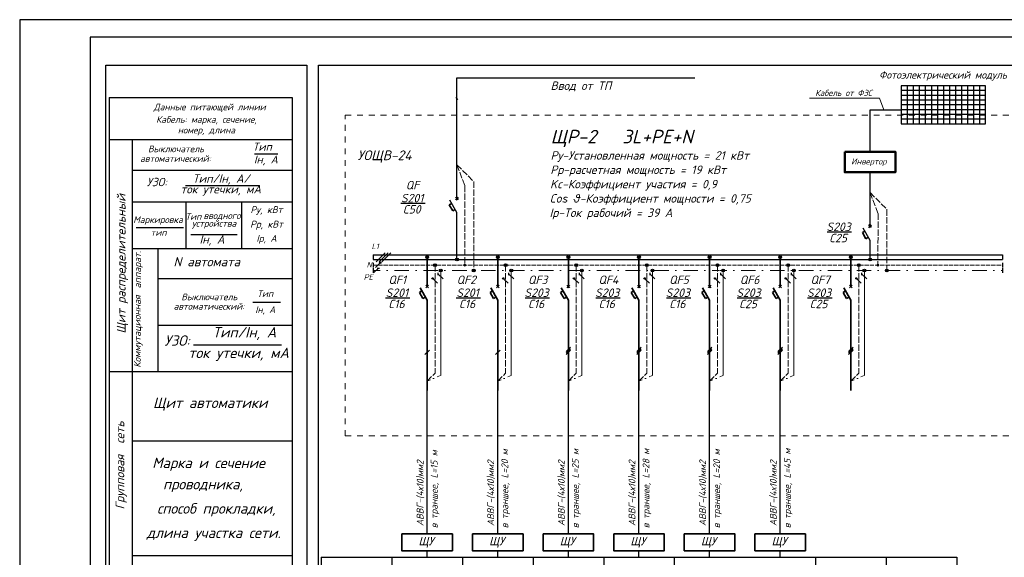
# Model space of a CAD drawing. Header units: metres. Extents: x 703615 to 712205, y 4306166 to 4311183.
# Tile 99 of 256: x 708183 to 708463, y 4306779 to 4306932. Entities that reach past the tile are written whole.
import ezdxf
from ezdxf.enums import TextEntityAlignment as Align

# ---------------------------------------------------------------- set-up
doc = ezdxf.new("R2010")
doc.units = ezdxf.units.M
doc.header["$LTSCALE"] = 0.5
for name, pattern in [('_______A_', [66.666667, 33.333333, -33.333333]), ('ACAD_ISO02W100', [15, 12, -3]), ('штрихпунктир', [800, 200, -200, 0, -200, 200, 0])]:
    doc.linetypes.add(name, pattern=pattern)
for name, color, linetype, lineweight in [('E_Diagram_a-a-a', 7, 'Continuous', 25), ('E_Diagram_a-a-a @ 1', 7, 'Continuous', 25), ('E_Diagram_b-b-b', 7, 'Continuous', 25)]:
    doc.layers.add(name, color=color, linetype=linetype, lineweight=lineweight)
doc.layers.add('Рамка', color=7, linetype='Continuous')
doc.styles.add('AUDIT_D_200324105431-2', font='isocpeui.ttf')
doc.styles.add('ISOCPEUR_I_2', font='isocpeui.ttf', dxfattribs={"height": 2.5})
doc.styles.add('X_ISO', font='isocpeui.ttf')
doc.styles.add('шод', font='isocpeui.ttf', dxfattribs={"height": 200})
doc.styles.add('ЭОМ схема', font='isocpeui.ttf')

# ---------------------------------------------------------------- blocks, each defined once
blk = doc.blocks.new('земля PE')
for p, q in [((-85, 45), (-85, 125)), ((85, -85), (-85, 85))]:
    blk.add_line(p, q)
blk = doc.blocks.new('нуль N')
blk.add_hatch(color=256).paths.add_polyline_path([(-110, 85, 1), (-60, 85, 1)])
blk.add_line((85, -85), (-85, 85))
blk.add_circle((-85, 85), 25)

msp = doc.modelspace()

# ---------------------------------------------------------------- hatches: boundary and pattern name
at = {"layer": 'E_Diagram_a-a-a', "lineweight": 9, "ltscale": 0.01}
for points in [[(708307.76, 4306863.94, 1), (708306.96, 4306863.94, 1)], [(708425.04, 4306863.94, 1), (708424.24, 4306863.94, 1)], [(708309.98, 4306862.33, 1), (708309.18, 4306862.33, 1)], [(708427.26, 4306862.33, 1), (708426.46, 4306862.33, 1)]]:
    msp.add_hatch(color=0, dxfattribs=at).paths.add_polyline_path(points)
at = {"layer": 'E_Diagram_a-a-a'}
msp.add_hatch(color=0, dxfattribs=at).paths.add_polyline_path([(708285.55, 4306863.21, 1), (708285.55, 4306862.81, 1)])
at = {"layer": 'E_Diagram_b-b-b', "lineweight": 9}
for points in [[(708299.28, 4306864.58, 1), (708298.48, 4306864.58, 1)], [(708319.33, 4306864.58, 1), (708318.53, 4306864.58, 1)], [(708339.38, 4306864.58, 1), (708338.57, 4306864.58, 1)], [(708359.42, 4306864.58, 1), (708358.62, 4306864.58, 1)], [(708379.47, 4306864.58, 1), (708378.67, 4306864.58, 1)], [(708399.52, 4306864.58, 1), (708398.72, 4306864.58, 1)], [(708419.57, 4306864.58, 1), (708418.76, 4306864.58, 1)], [(708301.53, 4306862.33, 1), (708300.72, 4306862.33, 1)], [(708321.57, 4306862.33, 1), (708320.77, 4306862.33, 1)], [(708341.62, 4306862.33, 1), (708340.82, 4306862.33, 1)], [(708361.67, 4306862.33, 1), (708360.87, 4306862.33, 1)], [(708381.72, 4306862.33, 1), (708380.91, 4306862.33, 1)], [(708401.76, 4306862.33, 1), (708400.96, 4306862.33, 1)], [(708421.81, 4306862.33, 1), (708421.01, 4306862.33, 1)], [(708303.13, 4306860.79, 1), (708302.33, 4306860.79, 1)], [(708312.52, 4306860.8, 1), (708311.71, 4306860.8, 1)], [(708323.18, 4306860.79, 1), (708322.38, 4306860.79, 1)], [(708343.23, 4306860.79, 1), (708342.42, 4306860.79, 1)], [(708363.27, 4306860.79, 1), (708362.47, 4306860.79, 1)], [(708383.32, 4306860.79, 1), (708382.52, 4306860.79, 1)], [(708403.37, 4306860.79, 1), (708402.57, 4306860.79, 1)], [(708423.42, 4306860.79, 1), (708422.61, 4306860.79, 1)], [(708429.8, 4306860.8, 1), (708429, 4306860.8, 1)]]:
    msp.add_hatch(color=0, dxfattribs=at).paths.add_polyline_path(points)

# ---------------------------------------------------------------- linework, layer by layer
msp.add_line((708457.4, 4306913.24, 321.54), (708433.48, 4306913.24, 321.54))
at = {"color": 5}
for p, q in [((708457.4, 4306911.89, 321.54), (708433.48, 4306911.89, 321.54)), ((708435.19, 4306913.24, 321.54), (708435.19, 4306902.42, 321.54)), ((708436.9, 4306913.24, 321.54), (708436.9, 4306902.42, 321.54)), ((708438.6, 4306913.24, 321.54), (708438.6, 4306902.42, 321.54)), ((708440.31, 4306913.24, 321.54), (708440.31, 4306902.42, 321.54)), ((708442.02, 4306913.24, 321.54), (708442.02, 4306902.42, 321.54)), ((708443.73, 4306913.24, 321.54), (708443.73, 4306902.42, 321.54)), ((708445.44, 4306913.24, 321.54), (708445.44, 4306902.42, 321.54)), ((708447.15, 4306913.24, 321.54), (708447.15, 4306902.42, 321.54)), ((708448.86, 4306913.24, 321.54), (708448.86, 4306902.42, 321.54)), ((708450.57, 4306913.24, 321.54), (708450.57, 4306902.42, 321.54)), ((708452.28, 4306913.24, 321.54), (708452.28, 4306902.42, 321.54)), ((708453.99, 4306913.24, 321.54), (708453.99, 4306902.42, 321.54)), ((708455.69, 4306913.24, 321.54), (708455.69, 4306902.42, 321.54)), ((708457.4, 4306910.54, 321.54), (708433.48, 4306910.54, 321.54)), ((708457.4, 4306909.19, 321.54), (708433.48, 4306909.19, 321.54)), ((708457.4, 4306907.83, 321.54), (708433.48, 4306907.83, 321.54)), ((708457.4, 4306906.48, 321.54), (708433.48, 4306906.48, 321.54)), ((708457.4, 4306905.13, 321.54), (708433.48, 4306905.13, 321.54)), ((708457.4, 4306903.78, 321.54), (708433.48, 4306903.78, 321.54))]:
    msp.add_line(p, q, dxfattribs=at)
at = {"elevation": 321.54}
msp.add_lwpolyline([(708457.4, 4306913.24), (708433.48, 4306913.24), (708433.48, 4306902.42), (708457.4, 4306902.42)], close=True, dxfattribs=at)
at = {"color": 0, "lineweight": 50, "elevation": 321.54}
msp.add_lwpolyline([(708417.45, 4306894.53), (708431.82, 4306894.53), (708431.82, 4306888.71), (708417.45, 4306888.71)], close=True, dxfattribs=at)
at = {"color": 0, "linetype": 'ByBlock', "lineweight": 35, "elevation": 321.54}
for points in [[(708291.7, 4306786), (708306.06, 4306786), (708306.06, 4306781.22), (708291.7, 4306781.22)], [(708311.75, 4306786), (708326.1, 4306786), (708326.1, 4306781.22), (708311.75, 4306781.22)], [(708331.8, 4306786), (708346.15, 4306786), (708346.15, 4306781.22), (708331.8, 4306781.22)], [(708351.85, 4306786), (708366.2, 4306786), (708366.2, 4306781.22), (708351.85, 4306781.22)], [(708371.89, 4306786), (708386.25, 4306786), (708386.25, 4306781.22), (708371.89, 4306781.22)], [(708391.94, 4306786), (708406.29, 4306786), (708406.29, 4306781.22), (708391.94, 4306781.22)]]:
    msp.add_lwpolyline(points, close=True, dxfattribs=at)
at = {"layer": 'Defpoints', "color": 0, "ltscale": 0.01}
for p, q in [((708207.65, 4306919.15, 321.54), (708264.71, 4306919.15, 321.54)), ((708207.65, 4306724.99, 321.54), (708207.65, 4306919.15, 321.54)), ((708264.71, 4306919.15, 321.54), (708264.71, 4306724.99, 321.54)), ((708268.02, 4306726.03, 321.54), (708268.02, 4306919.15, 321.54))]:
    msp.add_line(p, q, dxfattribs=at)
at = {"layer": 'Defpoints', "color": 0, "linetype": 'Continuous', "lineweight": 9}
msp.add_line((708268.02, 4306919.15, 321.54), (708268.02, 4306726.03, 321.54), dxfattribs=at)
at = {"layer": 'Defpoints', "color": 7, "ltscale": 0.01}
msp.add_line((708268.02, 4306919.15, 321.54), (708487.26, 4306919.15, 321.54), dxfattribs=at)
at = {"layer": 'E_Diagram_a-a-a', "color": 0, "lineweight": 30, "ltscale": 0.01}
for p, q in [((708307.35, 4306881.28, 321.54), (708307.36, 4306915.57, 321.54)), ((708424.64, 4306894.53, 321.54), (708424.64, 4306906.47, 321.54)), ((708424.63, 4306873.39, 321.54), (708424.64, 4306888.71, 321.54)), ((708307.35, 4306877.26, 321.54), (708305.35, 4306880.74, 321.54)), ((708307.36, 4306863.94, 321.54), (708307.35, 4306877.26, 321.54)), ((708424.63, 4306869.37, 321.54), (708422.63, 4306872.84, 321.54)), ((708424.64, 4306863.94, 321.54), (708424.63, 4306869.37, 321.54)), ((708298.88, 4306786, 321.54), (708298.88, 4306829.22, 321.54)), ((708318.93, 4306786, 321.54), (708318.93, 4306829.22, 321.54)), ((708338.98, 4306786, 321.54), (708338.98, 4306829.22, 321.54)), ((708359.02, 4306786, 321.54), (708359.02, 4306829.22, 321.54)), ((708379.07, 4306786, 321.54), (708379.07, 4306829.22, 321.54)), ((708399.12, 4306786, 321.54), (708399.12, 4306829.22, 321.54)), ((708298.88, 4306779.35, 321.54), (708298.88, 4306781.22, 321.54)), ((708318.93, 4306779.35, 321.54), (708318.93, 4306781.22, 321.54)), ((708338.98, 4306779.35, 321.54), (708338.98, 4306781.22, 321.54)), ((708359.02, 4306779.35, 321.54), (708359.02, 4306781.22, 321.54)), ((708379.07, 4306779.35, 321.54), (708379.07, 4306781.22, 321.54)), ((708399.12, 4306779.35, 321.54), (708399.12, 4306781.22, 321.54))]:
    msp.add_line(p, q, dxfattribs=at)
at = {"layer": 'E_Diagram_a-a-a', "color": 0, "linetype": 'ByBlock', "lineweight": 30, "ltscale": 0.01}
msp.add_line((708307.36, 4306915.57, 321.54), (708374.92, 4306915.57, 321.54), dxfattribs=at)
at = {"layer": 'E_Diagram_a-a-a', "color": 0, "ltscale": 0.01}
for p, q in [((708208.66, 4306909.98, 321.54), (708208.66, 4306725.57, 321.54)), ((708208.66, 4306909.98, 321.54), (708260.59, 4306909.98, 321.54)), ((708260.59, 4306909.98, 321.54), (708260.59, 4306725.57, 321.54)), ((708208.66, 4306898.03, 321.54), (708260.59, 4306898.03, 321.54)), ((708215.26, 4306725.57, 321.54), (708215.26, 4306898.03, 321.54)), ((708249.91, 4306893.97, 321.54), (708256.51, 4306893.97, 321.54)), ((708215.26, 4306889.26, 321.54), (708260.59, 4306889.26, 321.54)), ((708230.28, 4306884.97, 321.54), (708251.07, 4306884.97, 321.54)), ((708215.26, 4306880.28, 321.54), (708260.59, 4306880.28, 321.54)), ((708230.44, 4306867.08, 321.54), (708230.44, 4306880.28, 321.54)), ((708246.28, 4306867.08, 321.54), (708246.28, 4306880.28, 321.54)), ((708298.34, 4306879.84, 321.54), (708291.39, 4306879.84, 321.54)), ((708216.3, 4306873.02, 321.54), (708229.76, 4306873.02, 321.54)), ((708231.76, 4306871.04, 321.54), (708244.96, 4306871.04, 321.54)), ((708419.38, 4306871.7, 321.54), (708412.43, 4306871.7, 321.54)), ((708215.26, 4306867.08, 321.54), (708260.59, 4306867.08, 321.54)), ((708222.52, 4306832.1, 321.54), (708222.52, 4306867.08, 321.54)), ((708283.53, 4306865.22, 321.54), (708283.53, 4306863.94, 321.54)), ((708286.99, 4306865.86, 321.54), (708284.42, 4306863.3, 321.54)), ((708287.81, 4306865.86, 321.54), (708285.24, 4306863.3, 321.54)), ((708288.62, 4306865.86, 321.54), (708286.05, 4306863.3, 321.54)), ((708462.25, 4306865.22, 321.54), (708462.25, 4306863.94, 321.54)), ((708283.53, 4306862.98, 321.54), (708283.53, 4306861.69, 321.54)), ((708462.25, 4306862.98, 321.54), (708462.25, 4306861.69, 321.54)), ((708283.53, 4306861.44, 321.54), (708283.53, 4306860.16, 321.54)), ((708462.25, 4306861.44, 321.54), (708462.25, 4306860.16, 321.54)), ((708222.52, 4306858.5, 321.54), (708260.59, 4306858.5, 321.54)), ((708249.36, 4306851.83, 321.54), (708257.28, 4306851.83, 321.54)), ((708294.01, 4306852.97, 321.54), (708287.06, 4306852.97, 321.54)), ((708314.06, 4306852.97, 321.54), (708307.11, 4306852.97, 321.54)), ((708333.65, 4306852.97, 321.54), (708326.7, 4306852.97, 321.54)), ((708353.7, 4306852.97, 321.54), (708346.75, 4306852.97, 321.54)), ((708373.75, 4306852.97, 321.54), (708366.8, 4306852.97, 321.54)), ((708393.79, 4306852.97, 321.54), (708386.85, 4306852.97, 321.54)), ((708413.84, 4306852.97, 321.54), (708406.89, 4306852.97, 321.54)), ((708222.52, 4306845.3, 321.54), (708260.59, 4306845.3, 321.54)), ((708232.59, 4306839.69, 321.54), (708257.54, 4306839.69, 321.54)), ((708208.66, 4306832.1, 321.54), (708260.59, 4306832.1, 321.54)), ((708215.26, 4306812.46, 321.54), (708260.59, 4306812.46, 321.54)), ((708215.26, 4306779.85, 321.54), (708260.59, 4306779.85, 321.54)), ((708268.81, 4306779.35, 321.54), (708268.81, 4306726.59, 321.54)), ((708288.86, 4306779.35, 321.54), (708288.86, 4306726.59, 321.54)), ((708308.9, 4306779.35, 321.54), (708308.9, 4306737.01, 321.54)), ((708328.95, 4306779.35, 321.54), (708328.95, 4306737.01, 321.54)), ((708349, 4306779.35, 321.54), (708349, 4306737.01, 321.54)), ((708369.05, 4306779.35, 321.54), (708369.05, 4306737.01, 321.54)), ((708409.14, 4306779.35, 321.54), (708409.14, 4306726.59, 321.54)), ((708429.19, 4306779.35, 321.54), (708429.19, 4306726.59, 321.54)), ((708449.24, 4306779.35, 321.54), (708449.24, 4306726.59, 321.54))]:
    msp.add_line(p, q, dxfattribs=at)
at = {"layer": 'E_Diagram_a-a-a', "color": 0, "lineweight": 9, "ltscale": 0.01}
for p, q in [((708307.64, 4306909.33, 321.54), (708307.07, 4306909.94, 321.54)), ((708427.27, 4306909.72, 321.54), (708407.42, 4306909.72, 321.54)), ((708427.27, 4306909.72, 321.54), (708428.56, 4306906.47, 321.54))]:
    msp.add_line(p, q, dxfattribs=at)
at = {"layer": 'E_Diagram_a-a-a', "lineweight": 30, "ltscale": 0.01}
msp.add_line((708424.64, 4306906.47, 321.54), (708433.48, 4306906.48, 321.54), dxfattribs=at)
at = {"layer": 'E_Diagram_a-a-a', "color": 0, "linetype": '_______A_', "lineweight": 15, "ltscale": 0.1}
for p, q in [((708275.66, 4306813.82, 321.54), (708275.66, 4306904.96, 321.54)), ((708275.66, 4306904.96, 321.54), (708471.21, 4306904.96, 321.54)), ((708275.66, 4306813.82, 321.54), (708471.21, 4306813.81, 321.54))]:
    msp.add_line(p, q, dxfattribs=at)
at = {"layer": 'E_Diagram_a-a-a', "color": 0, "linetype": 'ACAD_ISO02W100', "lineweight": 9, "ltscale": 0.3}
for p, q in [((708307.35, 4306890.84, 321.54), (708309.6, 4306884.88, 321.54)), ((708307.35, 4306890.84, 321.54), (708312.12, 4306886.07, 321.54)), ((708309.6, 4306884.88, 321.54), (708309.59, 4306862.33, 321.54)), ((708312.12, 4306886.07, 321.54), (708312.11, 4306860.8, 321.54)), ((708424.63, 4306882.95, 321.54), (708426.88, 4306876.98, 321.54)), ((708424.63, 4306882.95, 321.54), (708429.41, 4306878.17, 321.54)), ((708426.88, 4306876.99, 321.54), (708426.87, 4306862.33, 321.54)), ((708429.4, 4306878.18, 321.54), (708429.4, 4306860.8, 321.54))]:
    msp.add_line(p, q, dxfattribs=at)
at = {"layer": 'E_Diagram_a-a-a', "color": 0, "lineweight": 40, "ltscale": 0.01}
for p, q in [((708306.99, 4306880.92, 321.54), (708307.71, 4306881.65, 321.54)), ((708307.71, 4306880.92, 321.54), (708306.99, 4306881.65, 321.54)), ((708424.27, 4306873.02, 321.54), (708425, 4306873.75, 321.54)), ((708425, 4306873.02, 321.54), (708424.27, 4306873.75, 321.54))]:
    msp.add_line(p, q, dxfattribs=at)
at = {"layer": 'E_Diagram_a-a-a', "color": 0, "ltscale": 0.02}
for p, q in [((708283.53, 4306865.22, 321.54), (708462.25, 4306865.22, 321.54)), ((708283.53, 4306863.94, 321.54), (708462.25, 4306863.94, 321.54))]:
    msp.add_line(p, q, dxfattribs=at)
at = {"layer": 'E_Diagram_a-a-a', "color": 0, "linetype": 'ACAD_ISO02W100', "lineweight": 9, "ltscale": 0.2}
msp.add_line((708283.53, 4306862.33, 321.54), (708462.25, 4306862.33, 321.54), dxfattribs=at)
at = {"layer": 'E_Diagram_a-a-a', "color": 0}
for p, q in [((708284.19, 4306861.65, 321.54), (708285.55, 4306863.01, 321.54)), ((708283.7, 4306860.12, 321.54), (708285.06, 4306861.48, 321.54)), ((708284.74, 4306861.48, 321.54), (708285.38, 4306861.48, 321.54))]:
    msp.add_line(p, q, dxfattribs=at)
at = {"layer": 'E_Diagram_a-a-a', "color": 0, "linetype": 'штрихпунктир', "lineweight": 9, "ltscale": 0.02}
msp.add_line((708283.53, 4306860.8, 321.54), (708462.25, 4306860.8, 321.54), dxfattribs=at)
at = {"layer": 'E_Diagram_a-a-a', "color": 7, "ltscale": 0.01}
msp.add_line((708268.81, 4306779.35, 321.54), (708449.24, 4306779.35, 321.54), dxfattribs=at)
at = {"layer": 'E_Diagram_a-a-a', "color": 0, "lineweight": 30, "ltscale": 0.01}
for centre in [(708307.36, 4306863.94, 321.54), (708424.64, 4306863.94, 321.54)]:
    msp.add_circle(centre, 0.401, dxfattribs=at)
at = {"layer": 'E_Diagram_a-a-a', "color": 0}
msp.add_circle((708285.55, 4306863.01, 321.54), 0.201, dxfattribs=at)
at = {"layer": 'E_Diagram_b-b-b', "color": 0, "lineweight": 35}
for p, q in [((708305.15, 4306879.47, 321.54), (708305.85, 4306879.87, 321.54)), ((708305.15, 4306879.47, 321.54), (708306.15, 4306877.73, 321.54)), ((708306.15, 4306877.73, 321.54), (708306.85, 4306878.13, 321.54)), ((708422.44, 4306871.57, 321.54), (708423.13, 4306871.97, 321.54)), ((708422.44, 4306871.57, 321.54), (708423.44, 4306869.83, 321.54)), ((708423.44, 4306869.83, 321.54), (708424.13, 4306870.23, 321.54)), ((708298.88, 4306856.26, 321.54), (708298.88, 4306864.58, 321.54)), ((708318.93, 4306856.26, 321.54), (708318.93, 4306864.58, 321.54)), ((708338.98, 4306856.26, 321.54), (708338.98, 4306864.58, 321.54)), ((708359.02, 4306856.26, 321.54), (708359.02, 4306864.58, 321.54)), ((708379.07, 4306856.26, 321.54), (708379.07, 4306864.58, 321.54)), ((708399.12, 4306856.26, 321.54), (708399.12, 4306864.58, 321.54)), ((708419.17, 4306856.26, 321.54), (708419.17, 4306864.58, 321.54)), ((708298.52, 4306855.9, 321.54), (708299.24, 4306856.62, 321.54)), ((708299.24, 4306855.9, 321.54), (708298.52, 4306856.62, 321.54)), ((708318.57, 4306855.9, 321.54), (708319.29, 4306856.62, 321.54)), ((708319.29, 4306855.9, 321.54), (708318.57, 4306856.62, 321.54)), ((708338.61, 4306855.9, 321.54), (708339.34, 4306856.62, 321.54)), ((708339.34, 4306855.9, 321.54), (708338.61, 4306856.62, 321.54)), ((708358.66, 4306855.9, 321.54), (708359.39, 4306856.62, 321.54)), ((708359.39, 4306855.9, 321.54), (708358.66, 4306856.62, 321.54)), ((708378.71, 4306855.9, 321.54), (708379.43, 4306856.62, 321.54)), ((708379.43, 4306855.9, 321.54), (708378.71, 4306856.62, 321.54)), ((708398.76, 4306855.9, 321.54), (708399.48, 4306856.62, 321.54)), ((708399.48, 4306855.9, 321.54), (708398.76, 4306856.62, 321.54)), ((708418.8, 4306855.9, 321.54), (708419.53, 4306856.62, 321.54)), ((708419.53, 4306855.9, 321.54), (708418.8, 4306856.62, 321.54)), ((708296.68, 4306854.6, 321.54), (708297.38, 4306855, 321.54)), ((708296.68, 4306854.6, 321.54), (708297.69, 4306852.86, 321.54)), ((708298.88, 4306852.39, 321.54), (708296.88, 4306855.86, 321.54)), ((708297.69, 4306852.86, 321.54), (708298.38, 4306853.26, 321.54)), ((708316.73, 4306854.6, 321.54), (708317.42, 4306855, 321.54)), ((708316.73, 4306854.6, 321.54), (708317.73, 4306852.86, 321.54)), ((708318.93, 4306852.39, 321.54), (708316.92, 4306855.86, 321.54)), ((708317.73, 4306852.86, 321.54), (708318.43, 4306853.26, 321.54)), ((708336.78, 4306854.6, 321.54), (708337.47, 4306855, 321.54)), ((708336.78, 4306854.6, 321.54), (708337.78, 4306852.86, 321.54)), ((708338.98, 4306852.39, 321.54), (708336.97, 4306855.86, 321.54)), ((708337.78, 4306852.86, 321.54), (708338.47, 4306853.26, 321.54)), ((708356.83, 4306854.6, 321.54), (708357.52, 4306855, 321.54)), ((708356.83, 4306854.6, 321.54), (708357.83, 4306852.86, 321.54)), ((708359.02, 4306852.39, 321.54), (708357.02, 4306855.86, 321.54)), ((708357.83, 4306852.86, 321.54), (708358.52, 4306853.26, 321.54)), ((708376.87, 4306854.6, 321.54), (708377.57, 4306855, 321.54)), ((708376.87, 4306854.6, 321.54), (708377.88, 4306852.86, 321.54)), ((708379.07, 4306852.39, 321.54), (708377.07, 4306855.86, 321.54)), ((708377.88, 4306852.86, 321.54), (708378.57, 4306853.26, 321.54)), ((708396.92, 4306854.6, 321.54), (708397.61, 4306855, 321.54)), ((708396.92, 4306854.6, 321.54), (708397.92, 4306852.86, 321.54)), ((708399.12, 4306852.39, 321.54), (708397.11, 4306855.86, 321.54)), ((708397.92, 4306852.86, 321.54), (708398.62, 4306853.26, 321.54)), ((708416.97, 4306854.6, 321.54), (708417.66, 4306855, 321.54)), ((708416.97, 4306854.6, 321.54), (708417.97, 4306852.86, 321.54)), ((708419.17, 4306852.39, 321.54), (708417.16, 4306855.86, 321.54)), ((708417.97, 4306852.86, 321.54), (708418.66, 4306853.26, 321.54)), ((708298.88, 4306826.77, 321.54), (708298.88, 4306852.39, 321.54)), ((708318.93, 4306826.77, 321.54), (708318.93, 4306852.39, 321.54)), ((708338.98, 4306826.77, 321.54), (708338.98, 4306852.39, 321.54)), ((708359.02, 4306826.77, 321.54), (708359.02, 4306852.39, 321.54)), ((708379.07, 4306826.77, 321.54), (708379.07, 4306852.39, 321.54)), ((708399.12, 4306826.77, 321.54), (708399.12, 4306852.39, 321.54)), ((708419.17, 4306826.77, 321.54), (708419.17, 4306852.39, 321.54))]:
    msp.add_line(p, q, dxfattribs=at)
at = {"layer": 'E_Diagram_b-b-b', "color": 0, "linetype": 'ACAD_ISO02W100', "lineweight": 9, "ltscale": 0.3}
for p, q in [((708301.13, 4306862.33, 321.54), (708301.13, 4306831.64, 321.54)), ((708321.17, 4306862.33, 321.54), (708321.17, 4306831.64, 321.54)), ((708341.22, 4306862.33, 321.54), (708341.22, 4306831.64, 321.54)), ((708361.27, 4306862.33, 321.54), (708361.27, 4306831.64, 321.54)), ((708381.32, 4306862.33, 321.54), (708381.32, 4306831.64, 321.54)), ((708401.36, 4306862.33, 321.54), (708401.36, 4306831.64, 321.54)), ((708421.41, 4306862.33, 321.54), (708421.41, 4306831.64, 321.54)), ((708298.88, 4306829.4, 321.54), (708301.13, 4306831.64, 321.54)), ((708318.93, 4306829.4, 321.54), (708321.17, 4306831.64, 321.54)), ((708338.98, 4306829.4, 321.54), (708341.22, 4306831.64, 321.54)), ((708359.02, 4306829.4, 321.54), (708361.27, 4306831.64, 321.54)), ((708379.07, 4306829.4, 321.54), (708381.32, 4306831.64, 321.54)), ((708399.12, 4306829.4, 321.54), (708401.36, 4306831.64, 321.54)), ((708419.17, 4306829.4, 321.54), (708421.41, 4306831.64, 321.54))]:
    msp.add_line(p, q, dxfattribs=at)
at = {"layer": 'E_Diagram_b-b-b', "color": 0, "linetype": 'штрихпунктир', "lineweight": 9}
for p, q in [((708302.73, 4306860.79, 321.54), (708302.73, 4306830.99, 321.54)), ((708322.78, 4306860.79, 321.54), (708322.78, 4306830.99, 321.54)), ((708342.82, 4306860.79, 321.54), (708342.82, 4306830.99, 321.54)), ((708362.87, 4306860.79, 321.54), (708362.87, 4306830.99, 321.54)), ((708382.92, 4306860.79, 321.54), (708382.92, 4306830.99, 321.54)), ((708402.97, 4306860.79, 321.54), (708402.97, 4306830.99, 321.54)), ((708423.01, 4306860.79, 321.54), (708423.01, 4306830.99, 321.54))]:
    msp.add_line(p, q, dxfattribs=at)
at = {"layer": 'E_Diagram_b-b-b', "color": 0}
for p, q in [((708298.24, 4306836.91, 321.54), (708299.52, 4306838.2, 321.54)), ((708318.29, 4306836.91, 321.54), (708319.57, 4306838.2, 321.54)), ((708338.33, 4306837.8, 321.54), (708339.62, 4306839.08, 321.54)), ((708338.33, 4306837.31, 321.54), (708339.62, 4306838.6, 321.54)), ((708338.33, 4306836.91, 321.54), (708339.62, 4306838.2, 321.54)), ((708358.38, 4306837.8, 321.54), (708359.66, 4306839.08, 321.54)), ((708358.38, 4306837.31, 321.54), (708359.66, 4306838.6, 321.54)), ((708358.38, 4306836.91, 321.54), (708359.66, 4306838.2, 321.54)), ((708378.43, 4306837.8, 321.54), (708379.71, 4306839.08, 321.54)), ((708378.43, 4306837.31, 321.54), (708379.71, 4306838.6, 321.54)), ((708378.43, 4306836.91, 321.54), (708379.71, 4306838.2, 321.54)), ((708398.48, 4306837.8, 321.54), (708399.76, 4306839.08, 321.54)), ((708398.48, 4306837.31, 321.54), (708399.76, 4306838.6, 321.54)), ((708398.48, 4306836.91, 321.54), (708399.76, 4306838.2, 321.54)), ((708418.52, 4306837.8, 321.54), (708419.81, 4306839.08, 321.54)), ((708418.52, 4306837.31, 321.54), (708419.81, 4306838.6, 321.54)), ((708418.52, 4306836.91, 321.54), (708419.81, 4306838.2, 321.54))]:
    msp.add_line(p, q, dxfattribs=at)
at = {"layer": 'E_Diagram_b-b-b', "color": 0, "linetype": 'штрихпунктир', "lineweight": 9, "ltscale": 0.01}
for p, q in [((708298.88, 4306829.4, 321.54), (708302.73, 4306830.99, 321.54)), ((708318.93, 4306829.4, 321.54), (708322.78, 4306830.99, 321.54)), ((708338.98, 4306829.4, 321.54), (708342.82, 4306830.99, 321.54)), ((708359.02, 4306829.4, 321.54), (708362.87, 4306830.99, 321.54)), ((708379.07, 4306829.4, 321.54), (708382.92, 4306830.99, 321.54)), ((708399.12, 4306829.4, 321.54), (708402.97, 4306830.99, 321.54)), ((708419.17, 4306829.4, 321.54), (708423.01, 4306830.99, 321.54))]:
    msp.add_line(p, q, dxfattribs=at)
at = {"layer": 'E_Diagram_b-b-b', "color": 0, "lineweight": 30}
for centre in [(708298.88, 4306864.58, 321.54), (708318.93, 4306864.58, 321.54), (708338.98, 4306864.58, 321.54), (708359.02, 4306864.58, 321.54), (708379.07, 4306864.58, 321.54), (708399.12, 4306864.58, 321.54), (708419.17, 4306864.58, 321.54), (708301.13, 4306862.33, 321.54), (708321.17, 4306862.33, 321.54), (708341.22, 4306862.33, 321.54), (708361.27, 4306862.33, 321.54), (708381.32, 4306862.33, 321.54), (708401.36, 4306862.33, 321.54), (708421.41, 4306862.33, 321.54), (708302.73, 4306860.8, 321.54), (708312.11, 4306860.8, 321.54), (708322.78, 4306860.8, 321.54), (708342.82, 4306860.8, 321.54), (708362.87, 4306860.8, 321.54), (708382.92, 4306860.8, 321.54), (708402.97, 4306860.8, 321.54), (708423.01, 4306860.8, 321.54), (708429.4, 4306860.8, 321.54)]:
    msp.add_circle(centre, 0.401, dxfattribs=at)
at = {"layer": 'Рамка', "color": 18, "lineweight": 25, "true_color": 0x000000, "elevation": 321.54}
msp.add_lwpolyline([(708183.22, 4306635.04), (708603.22, 4306635.04), (708603.22, 4306932.04), (708183.22, 4306932.04)], close=True, dxfattribs=at)
at = {"layer": 'Рамка', "color": 18, "lineweight": 30, "true_color": 0x000000, "elevation": 321.54}
msp.add_lwpolyline([(708203.22, 4306640.04), (708598.22, 4306640.04), (708598.22, 4306927.04), (708203.22, 4306927.04)], close=True, dxfattribs=at)

# ---------------------------------------------------------------- block references
at = {"layer": 'E_Diagram_b-b-b', "color": 0, "lineweight": 9, "xscale": 0.00801900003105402, "yscale": 0.00801900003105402, "zscale": 0.00801900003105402}
for name, p in [('нуль N', (708301.14, 4306857.86, 321.54)), ('земля PE', (708302.73, 4306859.12, 321.54)), ('нуль N', (708321.18, 4306857.86, 321.54)), ('земля PE', (708322.78, 4306859.12, 321.54)), ('нуль N', (708341.23, 4306857.86, 321.54)), ('земля PE', (708342.82, 4306859.12, 321.54)), ('нуль N', (708361.28, 4306857.86, 321.54)), ('земля PE', (708362.87, 4306859.12, 321.54)), ('нуль N', (708381.33, 4306857.86, 321.54)), ('земля PE', (708382.92, 4306859.12, 321.54)), ('нуль N', (708401.37, 4306857.86, 321.54)), ('земля PE', (708402.97, 4306859.12, 321.54)), ('нуль N', (708421.42, 4306857.86, 321.54)), ('земля PE', (708423.01, 4306859.12, 321.54))]:
    msp.add_blockref(name, p, dxfattribs=at)

# ---------------------------------------------------------------- texts
at = {"color": 0, "insert": (708463.51, 4306917.41, 321.54), "char_height": 2.0987, "width": 44.8507, "attachment_point": 3, "style": 'ISOCPEUR_I_2'}
msp.add_mtext('Фотоэлектрический модуль', dxfattribs=at)
at = {"layer": 'E_Diagram_a-a-a', "color": 0, "ltscale": 0.01}
for s, height, style, p in [('Ввод от ТП', 2.406, 'AUDIT_D_200324105431-2', (708333.93, 4306912.09, 321.54)), ('ЩР-2   3L+PЕ+N ', 3.8491, 'AUDIT_D_200324105431-2', (708333.93, 4306896.91, 321.54)), ('УОЩВ-24', 2.772, 'ЭОМ схема', (708279.12, 4306892.14, 321.54)), ('Ру-Установленная мощность = 21 кВт', 2.4057, 'AUDIT_D_200324105431-2', (708333.93, 4306892.29, 321.54)), ('Рр-расчетная мощность = 19 кВт', 2.4057, 'AUDIT_D_200324105431-2', (708333.86, 4306888.22, 321.54)), ('Kc-Коэффициент участия = 0,9', 2.4057, 'AUDIT_D_200324105431-2', (708333.79, 4306884.15, 321.54)), ('Сos θ-Коэффициент мощности = 0,75', 2.4057, 'AUDIT_D_200324105431-2', (708333.72, 4306880.08, 321.54)), ('Iр-Ток рабочий = 39 А', 2.4057, 'AUDIT_D_200324105431-2', (708333.65, 4306876.01, 321.54)), ('Щит автоматики', 2.97, 'ЭОМ схема', (708221.06, 4306821.76, 321.54)), ('Марка и сечение ', 2.97, 'ЭОМ схема', (708220.84, 4306804.69, 321.54)), ('проводника,', 2.97, 'ЭОМ схема', (708223.91, 4306798.65, 321.54)), (' способ прокладки, ', 2.97, 'ЭОМ схема', (708220.34, 4306791.75, 321.54)), ('длина участка сети.', 2.97, 'ЭОМ схема', (708219.27, 4306784.84, 321.54))]:
    msp.add_text(s, height=height, dxfattribs=dict(at, style=style)).set_placement(p)
for s, height, style, p in [('Кабель от ФЭС', 1.7489, 'ЭОМ схема', (708417.12, 4306911.24, 321.54)), ('Инвертор', 1.749, 'ЭОМ схема', (708424.27, 4306891.79, 321.54)), ('QF', 2.406, 'AUDIT_D_200324105431-2', (708294.72, 4306885.04, 321.54)), ('S201', 2.406, 'AUDIT_D_200324105431-2', (708294.64, 4306881.37, 321.54)), ('С50', 2.406, 'AUDIT_D_200324105431-2', (708294.53, 4306878.18, 321.54)), ('S203', 2.406, 'AUDIT_D_200324105431-2', (708415.68, 4306873.23, 321.54)), ('С25', 2.406, 'AUDIT_D_200324105431-2', (708415.57, 4306870.03, 321.54)), ('QF1', 2.406, 'AUDIT_D_200324105431-2', (708290.4, 4306858.17, 321.54)), ('QF2', 2.406, 'AUDIT_D_200324105431-2', (708309.99, 4306858.17, 321.54)), ('QF3', 2.406, 'AUDIT_D_200324105431-2', (708330.28, 4306858.17, 321.54)), ('QF4', 2.406, 'AUDIT_D_200324105431-2', (708350.33, 4306858.17, 321.54)), ('QF5', 2.406, 'AUDIT_D_200324105431-2', (708370.38, 4306858.17, 321.54)), ('QF6', 2.406, 'AUDIT_D_200324105431-2', (708390.43, 4306858.17, 321.54)), ('QF7', 2.406, 'AUDIT_D_200324105431-2', (708410.47, 4306858.17, 321.54)), (' S201 ', 2.406, 'AUDIT_D_200324105431-2', (708290.31, 4306854.51, 321.54)), (' S201 ', 2.406, 'AUDIT_D_200324105431-2', (708310.36, 4306854.51, 321.54)), ('S203', 2.406, 'AUDIT_D_200324105431-2', (708329.95, 4306854.51, 321.54)), ('S203', 2.406, 'AUDIT_D_200324105431-2', (708350, 4306854.51, 321.54)), ('S203', 2.406, 'AUDIT_D_200324105431-2', (708370.05, 4306854.51, 321.54)), ('S203', 2.406, 'AUDIT_D_200324105431-2', (708390.09, 4306854.51, 321.54)), ('S203', 2.406, 'AUDIT_D_200324105431-2', (708410.14, 4306854.51, 321.54)), ('С16', 2.406, 'AUDIT_D_200324105431-2', (708290.2, 4306851.31, 321.54)), ('С16', 2.406, 'AUDIT_D_200324105431-2', (708310.25, 4306851.31, 321.54)), ('С16', 2.406, 'AUDIT_D_200324105431-2', (708329.84, 4306851.31, 321.54)), ('С16', 2.406, 'AUDIT_D_200324105431-2', (708349.89, 4306851.31, 321.54)), ('С16', 2.406, 'AUDIT_D_200324105431-2', (708369.94, 4306851.31, 321.54)), ('С25', 2.406, 'AUDIT_D_200324105431-2', (708389.99, 4306851.31, 321.54)), ('С25', 2.406, 'AUDIT_D_200324105431-2', (708410.03, 4306851.31, 321.54))]:
    msp.add_text(s, height=height, dxfattribs=dict(at, style=style)).set_placement(p, align=Align.MIDDLE_CENTER)
for s, height, style, p in [('Данные питающей линии', 1.9008, 'ЭОМ схема', (708237.16, 4306907, 321.54)), ('Кабель: марка, сечение,', 1.9008, 'ЭОМ схема', (708236.23, 4306903.45, 321.54)), ('номер, длина', 1.9008, 'ЭОМ схема', (708236.23, 4306900.41, 321.54)), ('Выключатель', 1.9008, 'ЭОМ схема', (708227.59, 4306895.35, 321.54)), ('Тип ', 2.281, 'ЭОМ схема', (708252.81, 4306895.97, 321.54)), ('автоматический:', 1.9008, 'ЭОМ схема', (708227.45, 4306892.61, 321.54)), ('Iн, А', 2.281, 'ЭОМ схема', (708253.1, 4306892.07, 321.54)), ('УЗО:', 2.376, 'ЭОМ схема', (708222.18, 4306885.94, 321.54)), ('Тип/Iн, А/', 2.376, 'ЭОМ схема', (708240.41, 4306886.65, 321.54)), ('ток утечки, мА', 2.376, 'ЭОМ схема', (708240.3, 4306883.58, 321.54)), ('Ру, кВт', 1.98, 'ЭОМ схема', (708253.27, 4306877.82, 321.54)), ('Маркировка', 1.901, 'ЭОМ схема', (708222.48, 4306874.98, 321.54)), ('Тип', 1.901, 'ЭОМ схема', (708232.52, 4306876.13, 321.54)), ('вводного', 1.901, 'ЭОМ схема', (708240.65, 4306876.24, 321.54)), ('устройства', 1.901, 'ЭОМ схема', (708238.42, 4306873.94, 321.54)), ('Рр, кВт', 1.98, 'ЭОМ схема', (708253.3, 4306873.68, 321.54)), ('тип', 1.901, 'ЭОМ схема', (708222.65, 4306871.59, 321.54)), ('Iн, А', 2.376, 'ЭОМ схема', (708237.81, 4306869.36, 321.54)), ('Iр, А', 1.98, 'ЭОМ схема', (708253.3, 4306869.68, 321.54)), ('N автомата', 2.614, 'ЭОМ схема', (708236.33, 4306863.3, 321.54)), ('Выключатель', 1.9008, 'ЭОМ схема', (708237.06, 4306853.32, 321.54)), ('Тип', 1.901, 'ЭОМ схема', (708252.92, 4306854.25, 321.54)), ('автоматический:', 1.9008, 'ЭОМ схема', (708236.98, 4306850.65, 321.54)), ('Iн, А', 1.901, 'ЭОМ схема', (708252.92, 4306849.45, 321.54)), ('Тип/Iн, А', 2.97, 'ЭОМ схема', (708247.02, 4306842.92, 321.54)), ('УЗО:', 2.97, 'ЭОМ схема', (708227.93, 4306840.92, 321.54)), ('ток утечки, мА', 2.97, 'ЭОМ схема', (708245.36, 4306837.01, 321.54)), ('ЩУ', 2.406, 'AUDIT_D_200324105431-2', (708298.58, 4306783.64, 321.54)), ('ЩУ', 2.406, 'AUDIT_D_200324105431-2', (708318.63, 4306783.64, 321.54)), ('ЩУ', 2.406, 'AUDIT_D_200324105431-2', (708338.68, 4306783.64, 321.54)), ('ЩУ', 2.406, 'AUDIT_D_200324105431-2', (708358.73, 4306783.64, 321.54)), ('ЩУ', 2.406, 'AUDIT_D_200324105431-2', (708378.77, 4306783.64, 321.54)), ('ЩУ', 2.406, 'AUDIT_D_200324105431-2', (708398.82, 4306783.64, 321.54))]:
    msp.add_text(s, height=height, dxfattribs=dict(at, style=style)).set_placement(p, align=Align.MIDDLE)
at = {"layer": 'E_Diagram_a-a-a', "color": 0, "ltscale": 0.01, "style": 'X_ISO'}
for s, height, p in [('Щит распределительный', 2.475, (708212.36, 4306862.72, 321.54)), ('аппарат.', 1.98, (708216.96, 4306861.03, 321.54)), ('Коммутационная', 1.98, (708216.88, 4306843.48, 321.54)), ('Групповая  сеть', 2.475, (708212.02, 4306805.45, 321.54))]:
    msp.add_text(s, height=height, rotation=90, dxfattribs=at).set_placement(p, align=Align.MIDDLE)
at = {"layer": 'E_Diagram_a-a-a', "color": 0, "ltscale": 0.01, "style": 'AUDIT_D_200324105431-2'}
msp.add_text('L1', height=1.604, dxfattribs=at).set_placement((708283.09, 4306867.67, 321.54), align=Align.MIDDLE_LEFT)
for s, height, p in [('N', 1.6, (708283.16, 4306862.46, 321.54)), ('PE', 1.604, (708283.51, 4306858.94, 321.54))]:
    msp.add_text(s, height=height, dxfattribs=at).set_placement(p, align=Align.MIDDLE_RIGHT)
at = {"layer": 'E_Diagram_a-a-a @ 1', "color": 0, "ltscale": 0.01, "style": 'шод'}
for s, p in [('в траншее, L=15 м', (708301.84, 4306787.6, 321.54)), ('в траншее, L=20 м', (708321.89, 4306787.6, 321.54)), ('в траншее, L=25 м', (708341.93, 4306787.6, 321.54)), ('в траншее, L=28 м', (708361.98, 4306787.6, 321.54)), ('в траншее, L=20 м', (708382.03, 4306787.6, 321.54)), ('в траншее, L=45 м', (708402.08, 4306787.6, 321.54)), ('АВВГ-(4х10)мм2 ', (708297.86, 4306788.24, 321.54)), ('АВВГ-(4х10)мм2 ', (708317.91, 4306788.24, 321.54)), ('АВВГ-(4х10)мм2 ', (708337.96, 4306788.24, 321.54)), ('АВВГ-(4х10)мм2 ', (708358.01, 4306788.24, 321.54)), ('АВВГ-(4х10)мм2 ', (708378.05, 4306788.24, 321.54)), ('АВВГ-(4х10)мм2 ', (708398.1, 4306788.24, 321.54))]:
    msp.add_text(s, height=1.9246, rotation=90, dxfattribs=at).set_placement(p)

doc.saveas('drawing.dxf')
